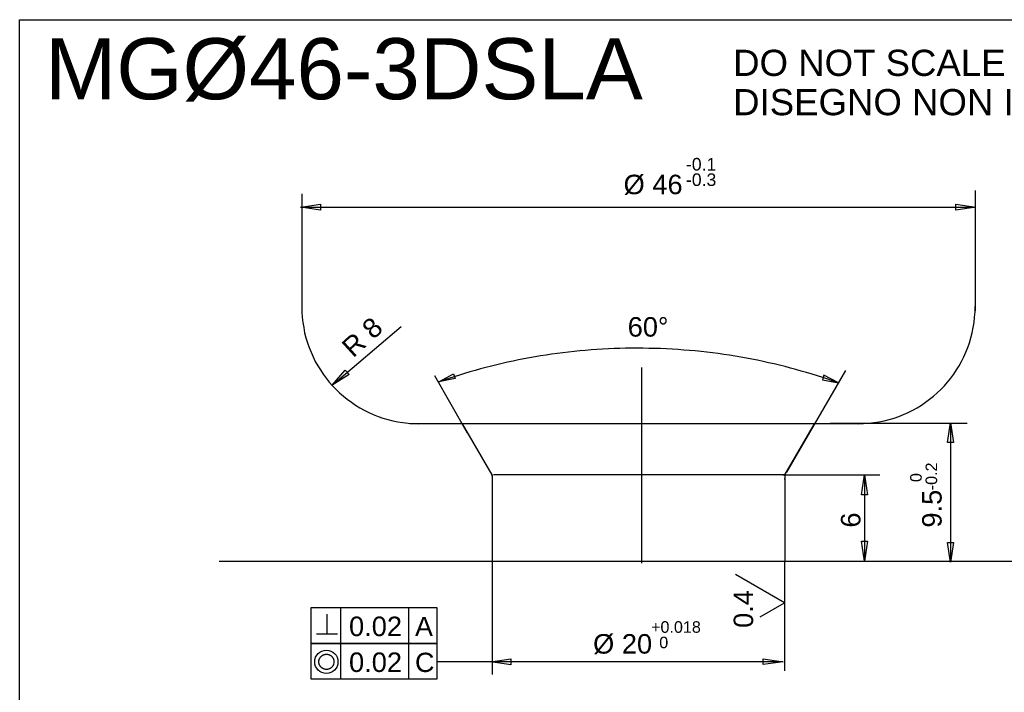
# Model space of a CAD drawing. Extents: x 0 to 1189, y 0 to 841.
# Tile 60 of 80: x 830 to 930, y 66 to 135. Entities that reach past the tile are written whole.
import ezdxf

# ---------------------------------------------------------------- set-up
doc = ezdxf.new("R2010")
doc.units = 0
doc.header["$LTSCALE"] = 65.395
doc.linetypes.add('CENTER', pattern=[0.6, 0.375, -0.075, 0.075, -0.075])
doc.layers.get('0').update_dxf_attribs({"linetype": 'CONTINUOUS'})
doc.styles.add('TEXTSTYLE_1', font='gdt', dxfattribs={"width": 0.8})
doc.styles.add('TEXTSTYLE_2', font='arial.ttf')

# ---------------------------------------------------------------- blocks, each defined once
blk = doc.blocks.new('MG46-3DSLA_BL18', base_point=(890.55, 72.27))
at = {"color": 7, "linetype": 'CONTINUOUS'}
for p, q in [((829.56, 9.87), (829.56, 134.63)), ((829.56, 134.63), (951.54, 134.63)), ((927.32, 117.17), (927.32, 104.86)), ((858.42, 116.83), (858.42, 104.86)), ((858.29, 115.46), (927.22, 115.46)), ((858.32, 115.46), (860.35, 115.77)), ((860.35, 115.16), (858.32, 115.46)), ((860.35, 115.77), (860.35, 115.16)), ((925.35, 115.77), (927.38, 115.46)), ((925.35, 115.16), (925.35, 115.77)), ((927.38, 115.46), (925.35, 115.16)), ((858.42, 105.28), (858.44, 104.73)), ((927.31, 104.73), (927.32, 105.28)), ((858.44, 104.73), (858.47, 104.19)), ((858.47, 104.19), (858.53, 103.65)), ((927.21, 103.65), (927.27, 104.19)), ((927.27, 104.19), (927.31, 104.73)), ((858.53, 103.65), (858.62, 103.13)), ((858.62, 103.13), (858.72, 102.61)), ((861.53, 97.24), (868.6, 103.26)), ((927.02, 102.61), (927.13, 103.13)), ((927.13, 103.13), (927.21, 103.65)), ((858.72, 102.61), (858.85, 102.09)), ((858.85, 102.09), (859, 101.59)), ((926.74, 101.59), (926.89, 102.09)), ((926.89, 102.09), (927.02, 102.61)), ((859, 101.59), (859.17, 101.1)), ((859.17, 101.1), (859.37, 100.62)), ((886.87, 100.75), (886.29, 100.69)), ((887.45, 100.8), (886.87, 100.75)), ((888.03, 100.85), (887.45, 100.8)), ((888.62, 100.89), (888.03, 100.85)), ((889.2, 100.93), (888.62, 100.89)), ((889.79, 100.96), (889.2, 100.93)), ((890.38, 100.98), (889.79, 100.96)), ((890.97, 101), (890.38, 100.98)), ((891.56, 101.02), (890.97, 101)), ((892.15, 101.02), (891.56, 101.02)), ((892.74, 101.03), (892.15, 101.02)), ((893.34, 101.02), (892.74, 101.03)), ((893.94, 101.01), (893.34, 101.02)), ((894.54, 101), (893.94, 101.01)), ((895.14, 100.98), (894.54, 101)), ((895.74, 100.95), (895.14, 100.98)), ((896.33, 100.92), (895.74, 100.95)), ((896.92, 100.89), (896.33, 100.92)), ((897.52, 100.84), (896.92, 100.89)), ((898.1, 100.79), (897.52, 100.84)), ((898.69, 100.74), (898.1, 100.79)), ((899.28, 100.68), (898.69, 100.74)), ((926.38, 100.62), (926.57, 101.1)), ((926.57, 101.1), (926.74, 101.59)), ((859.37, 100.62), (859.58, 100.14)), ((859.58, 100.14), (859.81, 99.68)), ((880.6, 99.82), (880.04, 99.7)), ((881.16, 99.93), (880.6, 99.82)), ((881.72, 100.03), (881.16, 99.93)), ((882.29, 100.14), (881.72, 100.03)), ((882.86, 100.23), (882.29, 100.14)), ((883.42, 100.32), (882.86, 100.23)), ((883.99, 100.4), (883.42, 100.32)), ((884.57, 100.48), (883.99, 100.4)), ((885.14, 100.56), (884.57, 100.48)), ((885.72, 100.63), (885.14, 100.56)), ((886.29, 100.69), (885.72, 100.63)), ((899.86, 100.62), (899.28, 100.68)), ((900.45, 100.54), (899.86, 100.62)), ((901.03, 100.47), (900.45, 100.54)), ((901.61, 100.39), (901.03, 100.47)), ((902.19, 100.3), (901.61, 100.39)), ((902.76, 100.21), (902.19, 100.3)), ((903.34, 100.11), (902.76, 100.21)), ((903.91, 100.01), (903.34, 100.11)), ((904.48, 99.9), (903.91, 100.01)), ((905.05, 99.79), (904.48, 99.9)), ((905.62, 99.67), (905.05, 99.79)), ((925.94, 99.68), (926.17, 100.14)), ((926.17, 100.14), (926.38, 100.62)), ((859.81, 99.68), (860.06, 99.23)), ((860.06, 99.23), (860.33, 98.8)), ((860.33, 98.8), (860.62, 98.37)), ((861.53, 97.24), (862.87, 98.78)), ((862.87, 98.78), (863.27, 98.32)), ((876.17, 98.75), (875.63, 98.6)), ((876.72, 98.9), (876.17, 98.75)), ((877.27, 99.05), (876.72, 98.9)), ((877.82, 99.19), (877.27, 99.05)), ((878.37, 99.33), (877.82, 99.19)), ((878.92, 99.46), (878.37, 99.33)), ((879.48, 99.58), (878.92, 99.46)), ((880.04, 99.7), (879.48, 99.58)), ((906.18, 99.54), (905.62, 99.67)), ((906.75, 99.41), (906.18, 99.54)), ((907.31, 99.28), (906.75, 99.41)), ((907.87, 99.14), (907.31, 99.28)), ((908.42, 98.99), (907.87, 99.14)), ((914.07, 98.76), (908.01, 88.35)), ((908.98, 98.84), (908.42, 98.99)), ((909.53, 98.69), (908.98, 98.84)), ((925.13, 98.37), (925.42, 98.8)), ((925.42, 98.8), (925.69, 99.23)), ((925.69, 99.23), (925.94, 99.68)), ((860.62, 98.37), (860.92, 97.96)), ((860.92, 97.96), (861.24, 97.56)), ((863.27, 98.32), (861.53, 97.24)), ((871.99, 98.24), (875.35, 92.38)), ((872.94, 97.74), (872.41, 97.56)), ((872.46, 97.59), (873.94, 98.39)), ((874.11, 97.92), (872.46, 97.59)), ((873.47, 97.92), (872.94, 97.74)), ((874.01, 98.1), (873.47, 97.92)), ((873.94, 98.39), (874.11, 97.92)), ((874.55, 98.27), (874.01, 98.1)), ((875.09, 98.44), (874.55, 98.27)), ((875.63, 98.6), (875.09, 98.44)), ((910.08, 98.53), (909.53, 98.69)), ((910.63, 98.36), (910.08, 98.53)), ((911.18, 98.19), (910.63, 98.36)), ((911.72, 98.02), (911.18, 98.19)), ((911.85, 98.25), (911.69, 97.78)), ((911.69, 97.78), (913.34, 97.47)), ((912.26, 97.84), (911.72, 98.02)), ((913.34, 97.47), (911.85, 98.25)), ((912.8, 97.66), (912.26, 97.84)), ((924.5, 97.56), (924.83, 97.96)), ((924.83, 97.96), (925.13, 98.37)), ((861.24, 97.56), (861.58, 97.18)), ((861.58, 97.18), (861.93, 96.81)), ((861.93, 96.81), (862.3, 96.46)), ((913.34, 97.47), (912.8, 97.66)), ((923.44, 96.46), (923.81, 96.81)), ((923.81, 96.81), (924.17, 97.18)), ((924.17, 97.18), (924.5, 97.56)), ((862.3, 96.46), (862.69, 96.12)), ((862.69, 96.12), (863.08, 95.8)), ((863.08, 95.8), (863.5, 95.49)), ((922.25, 95.49), (922.66, 95.8)), ((922.66, 95.8), (923.06, 96.12)), ((923.06, 96.12), (923.44, 96.46)), ((863.5, 95.49), (863.92, 95.21)), ((863.92, 95.21), (864.36, 94.94)), ((864.36, 94.94), (864.81, 94.69)), ((920.94, 94.69), (921.39, 94.94)), ((921.39, 94.94), (921.83, 95.21)), ((921.83, 95.21), (922.25, 95.49)), ((864.81, 94.69), (865.27, 94.45)), ((865.27, 94.45), (865.74, 94.24)), ((865.74, 94.24), (866.23, 94.05)), ((866.23, 94.05), (866.72, 93.88)), ((866.72, 93.88), (867.22, 93.73)), ((867.22, 93.73), (867.73, 93.6)), ((918.01, 93.6), (918.53, 93.73)), ((918.53, 93.73), (919.03, 93.88)), ((919.03, 93.88), (919.52, 94.05)), ((919.52, 94.05), (920, 94.24)), ((920, 94.24), (920.48, 94.45)), ((920.48, 94.45), (920.94, 94.69)), ((867.73, 93.6), (868.25, 93.49)), ((868.25, 93.49), (868.78, 93.41)), ((868.78, 93.41), (869.32, 93.35)), ((869.32, 93.35), (869.86, 93.31)), ((915.34, 93.3), (869.47, 93.3)), ((869.86, 93.31), (870.41, 93.3)), ((877.9, 88.06), (874.87, 93.3)), ((907.85, 88.06), (910.88, 93.3)), ((912.49, 93.34), (926.51, 93.34)), ((915.34, 93.3), (915.89, 93.31)), ((915.89, 93.31), (916.43, 93.35)), ((916.43, 93.35), (916.97, 93.41)), ((916.97, 93.41), (917.49, 93.49)), ((917.49, 93.49), (918.01, 93.6)), ((924.48, 91.37), (924.79, 93.4)), ((924.79, 93.4), (925.09, 91.37)), ((924.79, 93.23), (924.79, 79.26)), ((925.09, 91.37), (924.48, 91.37)), ((877.9, 88.06), (877.9, 79.2)), ((877.9, 87.93), (877.9, 88.06)), ((907.85, 88.07), (878.04, 88.07)), ((907.64, 88.06), (917.57, 88.06)), ((907.85, 88.06), (907.85, 79.2)), ((907.85, 87.58), (907.85, 87.7)), ((915.68, 86.03), (915.99, 88.06)), ((915.99, 88.08), (915.99, 79.26)), ((915.99, 88.06), (916.29, 86.03)), ((916.29, 86.03), (915.68, 86.03)), ((915.68, 81.28), (916.29, 81.28)), ((915.99, 79.25), (915.68, 81.28)), ((916.29, 81.28), (915.99, 79.25)), ((924.48, 81.15), (925.09, 81.15)), ((924.79, 79.12), (924.48, 81.15)), ((925.09, 81.15), (924.79, 79.12)), ((849.96, 79.25), (938.2, 79.25)), ((877.89, 79.25), (877.89, 67.65)), ((907.86, 68.03), (907.86, 79.26)), ((907.83, 74.98), (902.8, 77.89)), ((905.34, 73.53), (907.83, 74.98)), ((859.4, 70.83), (859.4, 74.5)), ((859.4, 74.5), (872.23, 74.5)), ((861.01, 71.8), (861.01, 73.8)), ((862.42, 70.83), (862.42, 74.5)), ((869.35, 74.5), (869.35, 70.83)), ((872.23, 74.5), (872.23, 70.83)), ((859.93, 71.8), (862.09, 71.8)), ((859.4, 67.16), (859.4, 70.83)), ((859.4, 70.83), (872.23, 70.83)), ((872.23, 70.83), (859.4, 70.83)), ((862.42, 67.16), (862.42, 70.83)), ((869.35, 70.83), (869.35, 67.16)), ((872.23, 70.83), (872.23, 67.16)), ((860.4, 69.49), (860.42, 69.51)), ((860.42, 69.51), (860.45, 69.53)), ((860.45, 69.53), (860.47, 69.55)), ((860.47, 69.55), (860.5, 69.57)), ((860.5, 69.57), (860.53, 69.59)), ((860.53, 69.59), (860.55, 69.61)), ((860.55, 69.61), (860.58, 69.62)), ((860.58, 69.62), (860.61, 69.64)), ((860.61, 69.64), (860.64, 69.65)), ((860.64, 69.65), (860.67, 69.67)), ((860.67, 69.67), (860.71, 69.68)), ((860.71, 69.68), (860.74, 69.69)), ((860.74, 69.69), (860.77, 69.69)), ((860.77, 69.69), (860.81, 69.7)), ((860.81, 69.7), (860.84, 69.71)), ((860.84, 69.71), (860.87, 69.71)), ((860.87, 69.71), (860.91, 69.71)), ((860.91, 69.71), (860.95, 69.71)), ((860.95, 69.71), (860.98, 69.71)), ((860.98, 69.71), (861.02, 69.71)), ((861.02, 69.71), (861.05, 69.71)), ((861.05, 69.71), (861.08, 69.7)), ((861.08, 69.7), (861.12, 69.69)), ((861.12, 69.69), (861.15, 69.69)), ((861.15, 69.69), (861.18, 69.68)), ((861.18, 69.68), (861.22, 69.67)), ((861.22, 69.67), (861.25, 69.65)), ((861.25, 69.65), (861.28, 69.64)), ((861.28, 69.64), (861.31, 69.62)), ((861.31, 69.62), (861.34, 69.61)), ((861.34, 69.61), (861.37, 69.59)), ((861.37, 69.59), (861.39, 69.57)), ((861.39, 69.57), (861.42, 69.55)), ((861.42, 69.55), (861.45, 69.53)), ((861.45, 69.53), (861.47, 69.51)), ((861.47, 69.51), (861.49, 69.49)), ((860.17, 69.01), (860.18, 69.04)), ((860.17, 68.97), (860.17, 69.01)), ((860.17, 68.94), (860.17, 68.97)), ((860.17, 68.9), (860.17, 68.94)), ((860.17, 68.87), (860.17, 68.9)), ((860.18, 68.83), (860.17, 68.87)), ((860.18, 69.08), (860.19, 69.11)), ((860.18, 69.04), (860.18, 69.08)), ((860.18, 68.8), (860.18, 68.83)), ((860.19, 68.77), (860.18, 68.8)), ((860.19, 69.11), (860.2, 69.14)), ((860.2, 68.73), (860.19, 68.77)), ((860.2, 69.14), (860.21, 69.18)), ((860.21, 68.7), (860.2, 68.73)), ((860.21, 69.18), (860.22, 69.21)), ((860.22, 68.67), (860.21, 68.7)), ((860.22, 69.21), (860.23, 69.24)), ((860.23, 68.64), (860.22, 68.67)), ((860.23, 69.24), (860.24, 69.27)), ((860.24, 68.61), (860.23, 68.64)), ((860.24, 69.27), (860.26, 69.3)), ((860.26, 68.58), (860.24, 68.61)), ((860.26, 69.3), (860.27, 69.33)), ((860.27, 68.55), (860.26, 68.58)), ((860.27, 69.33), (860.29, 69.36)), ((860.29, 68.52), (860.27, 68.55)), ((860.29, 69.36), (860.31, 69.39)), ((860.31, 68.49), (860.29, 68.52)), ((860.31, 69.39), (860.33, 69.41)), ((860.33, 69.41), (860.35, 69.44)), ((860.35, 69.44), (860.37, 69.46)), ((860.37, 69.46), (860.4, 69.49)), ((861.49, 69.49), (861.52, 69.46)), ((861.52, 69.46), (861.54, 69.44)), ((861.54, 69.44), (861.56, 69.41)), ((861.56, 69.41), (861.58, 69.39)), ((861.58, 69.39), (861.6, 69.36)), ((861.6, 68.52), (861.58, 68.49)), ((861.6, 69.36), (861.62, 69.33)), ((861.62, 68.55), (861.6, 68.52)), ((861.62, 69.33), (861.63, 69.3)), ((861.63, 68.58), (861.62, 68.55)), ((861.63, 69.3), (861.65, 69.27)), ((861.65, 68.61), (861.63, 68.58)), ((861.65, 69.27), (861.66, 69.24)), ((861.66, 68.64), (861.65, 68.61)), ((861.66, 69.24), (861.67, 69.21)), ((861.67, 68.67), (861.66, 68.64)), ((861.67, 69.21), (861.68, 69.18)), ((861.68, 68.7), (861.67, 68.67)), ((861.68, 69.18), (861.69, 69.14)), ((861.69, 68.73), (861.68, 68.7)), ((861.69, 69.14), (861.7, 69.11)), ((861.7, 69.11), (861.71, 69.08)), ((861.71, 68.8), (861.7, 68.77)), ((861.71, 69.08), (861.71, 69.04)), ((861.71, 69.04), (861.72, 69.01)), ((861.72, 68.87), (861.71, 68.83)), ((861.71, 68.83), (861.71, 68.8)), ((861.72, 69.01), (861.72, 68.97)), ((861.72, 68.97), (861.72, 68.94)), ((861.72, 68.94), (861.72, 68.9)), ((861.72, 68.9), (861.72, 68.87)), ((872.26, 68.96), (907.66, 68.96)), ((877.77, 68.93), (879.8, 69.23)), ((879.8, 68.63), (877.77, 68.93)), ((879.8, 69.23), (879.8, 68.63)), ((905.64, 69.25), (907.67, 68.95)), ((905.64, 68.65), (905.64, 69.25)), ((907.67, 68.95), (905.64, 68.65)), ((860.33, 68.46), (860.31, 68.49)), ((860.35, 68.44), (860.33, 68.46)), ((860.37, 68.41), (860.35, 68.44)), ((860.4, 68.39), (860.37, 68.41)), ((860.42, 68.37), (860.4, 68.39)), ((860.45, 68.35), (860.42, 68.37)), ((860.47, 68.33), (860.45, 68.35)), ((860.5, 68.31), (860.47, 68.33)), ((860.53, 68.29), (860.5, 68.31)), ((860.55, 68.27), (860.53, 68.29)), ((860.58, 68.25), (860.55, 68.27)), ((860.61, 68.24), (860.58, 68.25)), ((860.64, 68.22), (860.61, 68.24)), ((860.67, 68.21), (860.64, 68.22)), ((860.71, 68.2), (860.67, 68.21)), ((860.74, 68.19), (860.71, 68.2)), ((860.77, 68.18), (860.74, 68.19)), ((860.81, 68.18), (860.77, 68.18)), ((860.84, 68.17), (860.81, 68.18)), ((860.87, 68.17), (860.84, 68.17)), ((860.91, 68.16), (860.87, 68.17)), ((860.95, 68.16), (860.91, 68.16)), ((860.98, 68.16), (860.95, 68.16)), ((861.02, 68.17), (860.98, 68.16)), ((861.05, 68.17), (861.02, 68.17)), ((861.08, 68.18), (861.05, 68.17)), ((861.12, 68.18), (861.08, 68.18)), ((861.15, 68.19), (861.12, 68.18)), ((861.18, 68.2), (861.15, 68.19)), ((861.22, 68.21), (861.18, 68.2)), ((861.25, 68.22), (861.22, 68.21)), ((861.28, 68.24), (861.25, 68.22)), ((861.31, 68.25), (861.28, 68.24)), ((861.34, 68.27), (861.31, 68.25)), ((861.37, 68.29), (861.34, 68.27)), ((861.39, 68.31), (861.37, 68.29)), ((861.42, 68.33), (861.39, 68.31)), ((861.45, 68.35), (861.42, 68.33)), ((861.47, 68.37), (861.45, 68.35)), ((861.49, 68.39), (861.47, 68.37)), ((861.52, 68.41), (861.49, 68.39)), ((861.54, 68.44), (861.52, 68.41)), ((861.56, 68.46), (861.54, 68.44)), ((861.58, 68.49), (861.56, 68.46)), ((872.23, 67.16), (859.4, 67.16))]:
    blk.add_line(p, q, dxfattribs=at)
at = {"color": 7, "linetype": 'CENTER'}
blk.add_line((893.17, 99.05), (893.17, 79.03), dxfattribs=at)
at = {"color": 7, "linetype": 'CONTINUOUS'}
blk.add_circle((860.94, 68.94), 1.19, dxfattribs=at)
for s, height, style, p in [('MGØ46-3DSLA', 6.2513, 'TEXTSTYLE_2', (832.17, 126.49)), ('DO NOT SCALE DRAWING', 2.6796, 'TEXTSTYLE_2', (902.56, 128.88)), ('DISEGNO NON IN SCALA', 2.6796, 'TEXTSTYLE_2', (902.56, 124.86)), ('-0.1', 1.29, 'TEXTSTYLE_2', (897.73, 119.2)), ('-0.3', 1.29, 'TEXTSTYLE_2', (897.73, 117.62)), ('Ø 46', 1.994, 'TEXTSTYLE_2', (891.35, 116.78)), ('60', 1.994, 'TEXTSTYLE_2', (891.77, 102.21)), ('~', 1.99, 'TEXTSTYLE_1', (894.87, 102.21)), ('0.02', 1.994, 'TEXTSTYLE_2', (863.26, 71.57)), ('A', 1.97, 'TEXTSTYLE_2', (870.01, 71.57)), ('+0.018', 1.182, 'TEXTSTYLE_2', (894.16, 71.91)), ('Ø 20', 1.994, 'TEXTSTYLE_2', (888.23, 69.78)), ('0', 1.18, 'TEXTSTYLE_2', (895, 70.33)), ('0.02', 1.994, 'TEXTSTYLE_2', (863.26, 67.9)), ('C', 1.97, 'TEXTSTYLE_2', (870.01, 67.9))]:
    blk.add_text(s, height=height, dxfattribs=dict(at, style=style)).set_placement(p)
at = {"color": 7, "linetype": 'CONTINUOUS', "style": 'TEXTSTYLE_2'}
for s, height, rotation, p in [('R 8', 1.994, 42.3944, (863.68, 99.97)), ('-0.2', 1.182, 90, (923.43, 86.49)), ('0', 1.18, 90, (921.85, 87.33)), ('9.5', 1.994, 90, (923.89, 82.67)), ('6', 1.99, 90, (915.58, 82.67)), ('0.4', 1.989, 90, (904.6, 72.41))]:
    blk.add_text(s, height=height, rotation=rotation, dxfattribs=at).set_placement(p)

msp = doc.modelspace()

# ---------------------------------------------------------------- block references
at = {"color": 2, "linetype": 'CONTINUOUS'}
msp.add_blockref('MG46-3DSLA_BL18', (890.55, 72.266), dxfattribs=at)

doc.saveas('drawing.dxf')
